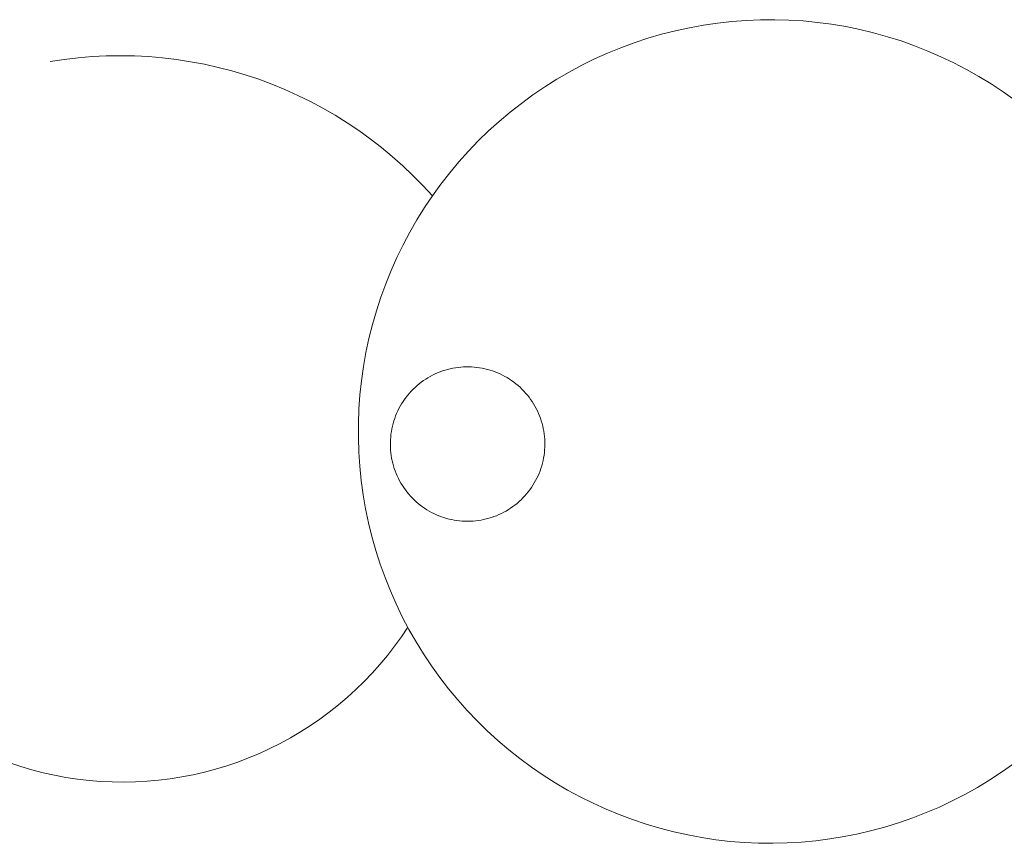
# Model space of a CAD drawing. Header units: millimetres. Extents: x -1459 to 125, y -3469 to 122.
# Tile 53 of 199: x -275.57 to -268.75, y -2924.72 to -2919.01. Entities that reach past the tile are written whole.
import ezdxf

# ---------------------------------------------------------------- set-up
doc = ezdxf.new("R2010")
doc.units = ezdxf.units.MM
doc.header["$MEASUREMENT"] = 0
doc.layers.add('Layer 1', color=7, linetype='Continuous')

msp = doc.modelspace()

# ---------------------------------------------------------------- linework, layer by layer
at = {"layer": 'Layer 1', "color": 5, "lineweight": 9}
for points, knots in [([(-271.0402, -2924.637), (-271.0402, -2924.637), (-270.9435, -2924.6586), (-270.9435, -2924.6586), (-270.9435, -2924.6586), (-270.8461, -2924.6767), (-270.8461, -2924.6767), (-270.8461, -2924.6767), (-270.7482, -2924.6915), (-270.7482, -2924.6915), (-270.7482, -2924.6915), (-270.6497, -2924.7029), (-270.6497, -2924.7029), (-270.6497, -2924.7029), (-270.551, -2924.7108), (-270.551, -2924.7108), (-270.551, -2924.7108), (-270.4521, -2924.7153), (-270.4521, -2924.7153), (-270.4521, -2924.7153), (-270.353, -2924.7164), (-270.353, -2924.7164), (-270.353, -2924.7164), (-270.254, -2924.714), (-270.254, -2924.714), (-270.254, -2924.714), (-270.1551, -2924.7082), (-270.1551, -2924.7082), (-270.1551, -2924.7082), (-270.0565, -2924.699), (-270.0565, -2924.699), (-270.0565, -2924.699), (-269.9582, -2924.6863), (-269.9582, -2924.6863), (-269.9582, -2924.6863), (-269.8605, -2924.6703), (-269.8605, -2924.6703), (-269.8605, -2924.6703), (-269.7633, -2924.6508), (-269.7633, -2924.6508), (-269.7633, -2924.6508), (-269.6669, -2924.628), (-269.6669, -2924.628), (-269.6669, -2924.628), (-269.5714, -2924.6019), (-269.5714, -2924.6019), (-269.5714, -2924.6019), (-269.4768, -2924.5725), (-269.4768, -2924.5725), (-269.4768, -2924.5725), (-269.3833, -2924.5398), (-269.3833, -2924.5398), (-269.3833, -2924.5398), (-269.291, -2924.5039), (-269.291, -2924.5039), (-269.291, -2924.5039), (-269.2, -2924.4648), (-269.2, -2924.4648), (-269.2, -2924.4648), (-269.1104, -2924.4226), (-269.1104, -2924.4226), (-269.1104, -2924.4226), (-269.0223, -2924.3772), (-269.0223, -2924.3772), (-269.0223, -2924.3772), (-268.9358, -2924.3289), (-268.9358, -2924.3289), (-268.9358, -2924.3289), (-268.8511, -2924.2776), (-268.8511, -2924.2776), (-268.8511, -2924.2776), (-268.7682, -2924.2234), (-268.7682, -2924.2234), (-268.7682, -2924.2234), (-268.6873, -2924.1663), (-268.6873, -2924.1663), (-268.6873, -2924.1663), (-268.6083, -2924.1064), (-268.6083, -2924.1064), (-268.6083, -2924.1064), (-268.5315, -2924.0439), (-268.5315, -2924.0439), (-268.5315, -2924.0439), (-268.4569, -2923.9787), (-268.4569, -2923.9787), (-268.4569, -2923.9787), (-268.3846, -2923.911), (-268.3846, -2923.911), (-268.3846, -2923.911), (-268.3148, -2923.8408), (-268.3148, -2923.8408), (-268.3148, -2923.8408), (-268.2473, -2923.7682), (-268.2473, -2923.7682), (-268.2473, -2923.7682), (-268.1825, -2923.6933), (-268.1825, -2923.6933), (-268.1825, -2923.6933), (-268.1203, -2923.6162), (-268.1203, -2923.6162), (-268.1203, -2923.6162), (-268.0608, -2923.537), (-268.0608, -2923.537), (-268.0608, -2923.537), (-268.0041, -2923.4558), (-268.0041, -2923.4558), (-268.0041, -2923.4558), (-267.9502, -2923.3727), (-267.9502, -2923.3727), (-267.9502, -2923.3727), (-267.8993, -2923.2877), (-267.8993, -2923.2877), (-267.8993, -2923.2877), (-267.8513, -2923.2011), (-267.8513, -2923.2011), (-267.8513, -2923.2011), (-267.8064, -2923.1128), (-267.8064, -2923.1128), (-267.8064, -2923.1128), (-267.7645, -2923.023), (-267.7645, -2923.023), (-267.7645, -2923.023), (-267.7258, -2922.9318), (-267.7258, -2922.9318), (-267.7258, -2922.9318), (-267.6903, -2922.8393), (-267.6903, -2922.8393), (-267.6903, -2922.8393), (-267.658, -2922.7457), (-267.658, -2922.7457), (-267.658, -2922.7457), (-267.629, -2922.651), (-267.629, -2922.651), (-267.629, -2922.651), (-267.6033, -2922.5553), (-267.6033, -2922.5553), (-267.6033, -2922.5553), (-267.581, -2922.4588), (-267.581, -2922.4588), (-267.581, -2922.4588), (-267.5619, -2922.3616), (-267.5619, -2922.3616), (-267.5619, -2922.3616), (-267.5463, -2922.2638), (-267.5463, -2922.2638), (-267.5463, -2922.2638), (-267.5341, -2922.1655), (-267.5341, -2922.1655), (-267.5341, -2922.1655), (-267.5253, -2922.0668), (-267.5253, -2922.0668), (-267.5253, -2922.0668), (-267.5199, -2921.9679), (-267.5199, -2921.9679), (-267.5199, -2921.9679), (-267.518, -2921.8689), (-267.518, -2921.8689), (-267.518, -2921.8689), (-267.5195, -2921.7698), (-267.5195, -2921.7698), (-267.5195, -2921.7698), (-267.5245, -2921.6709), (-267.5245, -2921.6709), (-267.5245, -2921.6709), (-267.5328, -2921.5722), (-267.5328, -2921.5722), (-267.5328, -2921.5722), (-267.5446, -2921.4739), (-267.5446, -2921.4739), (-267.5446, -2921.4739), (-267.5598, -2921.376), (-267.5598, -2921.376), (-267.5598, -2921.376), (-267.5784, -2921.2787), (-267.5784, -2921.2787), (-267.5784, -2921.2787), (-267.6004, -2921.1821), (-267.6004, -2921.1821), (-267.6004, -2921.1821), (-267.6257, -2921.0863), (-267.6257, -2921.0863), (-267.6257, -2921.0863), (-267.6543, -2920.9915), (-267.6543, -2920.9915), (-267.6543, -2920.9915), (-267.6862, -2920.8977), (-267.6862, -2920.8977), (-267.6862, -2920.8977), (-267.7213, -2920.8051), (-267.7213, -2920.8051), (-267.7213, -2920.8051), (-267.7596, -2920.7137), (-267.7596, -2920.7137), (-267.7596, -2920.7137), (-267.801, -2920.6237), (-267.801, -2920.6237), (-267.801, -2920.6237), (-267.8456, -2920.5353), (-267.8456, -2920.5353), (-267.8456, -2920.5353), (-267.8932, -2920.4484), (-267.8932, -2920.4484), (-267.8932, -2920.4484), (-267.9438, -2920.3632), (-267.9438, -2920.3632), (-267.9438, -2920.3632), (-267.9973, -2920.2799), (-267.9973, -2920.2799), (-267.9973, -2920.2799), (-268.0536, -2920.1984), (-268.0536, -2920.1984), (-268.0536, -2920.1984), (-268.1128, -2920.119), (-268.1128, -2920.119), (-268.1128, -2920.119), (-268.1747, -2920.0416), (-268.1747, -2920.0416), (-268.1747, -2920.0416), (-268.2392, -2919.9665), (-268.2392, -2919.9665), (-268.2392, -2919.9665), (-268.3063, -2919.8936), (-268.3063, -2919.8936), (-268.3063, -2919.8936), (-268.3759, -2919.8231), (-268.3759, -2919.8231), (-268.3759, -2919.8231), (-268.4479, -2919.7551), (-268.4479, -2919.7551), (-268.4479, -2919.7551), (-268.5222, -2919.6896), (-268.5222, -2919.6896), (-268.5222, -2919.6896), (-268.5987, -2919.6267), (-268.5987, -2919.6267), (-268.5987, -2919.6267), (-268.6774, -2919.5665), (-268.6774, -2919.5665), (-268.6774, -2919.5665), (-268.7581, -2919.5091), (-268.7581, -2919.5091), (-268.7581, -2919.5091), (-268.8408, -2919.4545), (-268.8408, -2919.4545), (-268.8408, -2919.4545), (-268.9253, -2919.4028), (-268.9253, -2919.4028), (-268.9253, -2919.4028), (-269.0116, -2919.3541), (-269.0116, -2919.3541), (-269.0116, -2919.3541), (-269.0994, -2919.3084), (-269.0994, -2919.3084), (-269.0994, -2919.3084), (-269.1889, -2919.2658), (-269.1889, -2919.2658), (-269.1889, -2919.2658), (-269.2797, -2919.2263), (-269.2797, -2919.2263), (-269.2797, -2919.2263), (-269.3719, -2919.19), (-269.3719, -2919.19), (-269.3719, -2919.19), (-269.4652, -2919.1569), (-269.4652, -2919.1569), (-269.4652, -2919.1569), (-269.5597, -2919.1271), (-269.5597, -2919.1271), (-269.5597, -2919.1271), (-269.6551, -2919.1005), (-269.6551, -2919.1005), (-269.6551, -2919.1005), (-269.7514, -2919.0773), (-269.7514, -2919.0773), (-269.7514, -2919.0773), (-269.8485, -2919.0575), (-269.8485, -2919.0575), (-269.8485, -2919.0575), (-269.9462, -2919.041), (-269.9462, -2919.041), (-269.9462, -2919.041), (-270.0443, -2919.028), (-270.0443, -2919.028), (-270.0443, -2919.028), (-270.1429, -2919.0183), (-270.1429, -2919.0183), (-270.1429, -2919.0183), (-270.2418, -2919.0121), (-270.2418, -2919.0121), (-270.2418, -2919.0121), (-270.3408, -2919.0093), (-270.3408, -2919.0093), (-270.3408, -2919.0093), (-270.4399, -2919.0099), (-270.4399, -2919.0099), (-270.4399, -2919.0099), (-270.5388, -2919.014), (-270.5388, -2919.014), (-270.5388, -2919.014), (-270.6376, -2919.0215), (-270.6376, -2919.0215), (-270.6376, -2919.0215), (-270.736, -2919.0325), (-270.736, -2919.0325), (-270.736, -2919.0325), (-270.8341, -2919.0468), (-270.8341, -2919.0468), (-270.8341, -2919.0468), (-270.9315, -2919.0646), (-270.9315, -2919.0646), (-270.9315, -2919.0646), (-271.0283, -2919.0857), (-271.0283, -2919.0857), (-271.0283, -2919.0857), (-271.1243, -2919.1102), (-271.1243, -2919.1102), (-271.1243, -2919.1102), (-271.2194, -2919.1379), (-271.2194, -2919.1379), (-271.2194, -2919.1379), (-271.3134, -2919.169), (-271.3134, -2919.169), (-271.3134, -2919.169), (-271.4063, -2919.2033), (-271.4063, -2919.2033), (-271.4063, -2919.2033), (-271.498, -2919.2408), (-271.498, -2919.2408), (-271.498, -2919.2408), (-271.5883, -2919.2815), (-271.5883, -2919.2815), (-271.5883, -2919.2815), (-271.6772, -2919.3253), (-271.6772, -2919.3253), (-271.6772, -2919.3253), (-271.7645, -2919.3721), (-271.7645, -2919.3721), (-271.7645, -2919.3721), (-271.8501, -2919.422), (-271.8501, -2919.422), (-271.8501, -2919.422), (-271.9339, -2919.4747), (-271.9339, -2919.4747), (-271.9339, -2919.4747), (-272.0159, -2919.5304), (-272.0159, -2919.5304), (-272.0159, -2919.5304), (-272.0958, -2919.5889), (-272.0958, -2919.5889), (-272.0958, -2919.5889), (-272.1737, -2919.6501), (-272.1737, -2919.6501), (-272.1737, -2919.6501), (-272.2494, -2919.7139), (-272.2494, -2919.7139), (-272.2494, -2919.7139), (-272.3228, -2919.7804), (-272.3228, -2919.7804), (-272.3228, -2919.7804), (-272.3939, -2919.8494), (-272.3939, -2919.8494), (-272.3939, -2919.8494), (-272.4626, -2919.9208), (-272.4626, -2919.9208), (-272.4626, -2919.9208), (-272.5287, -2919.9945), (-272.5287, -2919.9945), (-272.5287, -2919.9945), (-272.5923, -2920.0705), (-272.5923, -2920.0705), (-272.5923, -2920.0705), (-272.6532, -2920.1487), (-272.6532, -2920.1487), (-272.6532, -2920.1487), (-272.7113, -2920.2289), (-272.7113, -2920.2289), (-272.7113, -2920.2289), (-272.7666, -2920.3111), (-272.7666, -2920.3111), (-272.7666, -2920.3111), (-272.819, -2920.3951), (-272.819, -2920.3951), (-272.819, -2920.3951), (-272.8684, -2920.4809), (-272.8684, -2920.4809), (-272.8684, -2920.4809), (-272.9149, -2920.5684), (-272.9149, -2920.5684), (-272.9149, -2920.5684), (-272.9583, -2920.6575), (-272.9583, -2920.6575), (-272.9583, -2920.6575), (-272.9986, -2920.748), (-272.9986, -2920.748), (-272.9986, -2920.748), (-273.0357, -2920.8398), (-273.0357, -2920.8398), (-273.0357, -2920.8398), (-273.0696, -2920.9329), (-273.0696, -2920.9329), (-273.0696, -2920.9329), (-273.1002, -2921.0271), (-273.1002, -2921.0271), (-273.1002, -2921.0271), (-273.1276, -2921.1223), (-273.1276, -2921.1223), (-273.1276, -2921.1223), (-273.1516, -2921.2184), (-273.1516, -2921.2184), (-273.1516, -2921.2184), (-273.1723, -2921.3153), (-273.1723, -2921.3153), (-273.1723, -2921.3153), (-273.1896, -2921.4128), (-273.1896, -2921.4128), (-273.1896, -2921.4128), (-273.2035, -2921.5109), (-273.2035, -2921.5109), (-273.2035, -2921.5109), (-273.2141, -2921.6094), (-273.2141, -2921.6094), (-273.2141, -2921.6094), (-273.2211, -2921.7082), (-273.2211, -2921.7082), (-273.2211, -2921.7082), (-273.2248, -2921.8071), (-273.2248, -2921.8071), (-273.2248, -2921.8071), (-273.225, -2921.9062), (-273.225, -2921.9062), (-273.225, -2921.9062), (-273.2218, -2922.0052), (-273.2218, -2922.0052), (-273.2218, -2922.0052), (-273.2151, -2922.104), (-273.2151, -2922.104), (-273.2151, -2922.104), (-273.205, -2922.2026), (-273.205, -2922.2026), (-273.205, -2922.2026), (-273.1915, -2922.3007), (-273.1915, -2922.3007), (-273.1915, -2922.3007), (-273.1746, -2922.3983), (-273.1746, -2922.3983), (-273.1746, -2922.3983), (-273.1543, -2922.4953), (-273.1543, -2922.4953), (-273.1543, -2922.4953), (-273.1307, -2922.5915), (-273.1307, -2922.5915), (-273.1307, -2922.5915), (-273.1038, -2922.6868), (-273.1038, -2922.6868), (-273.1038, -2922.6868), (-273.0735, -2922.7811), (-273.0735, -2922.7811), (-273.0735, -2922.7811), (-273.04, -2922.8743), (-273.04, -2922.8743), (-273.04, -2922.8743), (-273.0033, -2922.9663), (-273.0033, -2922.9663), (-273.0033, -2922.9663), (-272.9634, -2923.057), (-272.9634, -2923.057), (-272.9634, -2923.057), (-272.9204, -2923.1462), (-272.9204, -2923.1462), (-272.9204, -2923.1462), (-272.8743, -2923.2339), (-272.8743, -2923.2339), (-272.8743, -2923.2339), (-272.8252, -2923.32), (-272.8252, -2923.32), (-272.8252, -2923.32), (-272.7732, -2923.4042), (-272.7732, -2923.4042), (-272.7732, -2923.4042), (-272.7182, -2923.4867), (-272.7182, -2923.4867), (-272.7182, -2923.4867), (-272.6605, -2923.5671), (-272.6605, -2923.5671), (-272.6605, -2923.5671), (-272.5999, -2923.6455), (-272.5999, -2923.6455), (-272.5999, -2923.6455), (-272.5367, -2923.7218), (-272.5367, -2923.7218), (-272.5367, -2923.7218), (-272.4709, -2923.7958), (-272.4709, -2923.7958), (-272.4709, -2923.7958), (-272.4025, -2923.8675), (-272.4025, -2923.8675), (-272.4025, -2923.8675), (-272.3317, -2923.9368), (-272.3317, -2923.9368), (-272.3317, -2923.9368), (-272.2586, -2924.0036), (-272.2586, -2924.0036), (-272.2586, -2924.0036), (-272.1831, -2924.0678), (-272.1831, -2924.0678), (-272.1831, -2924.0678), (-272.1055, -2924.1293), (-272.1055, -2924.1293), (-272.1055, -2924.1293), (-272.0258, -2924.1881), (-272.0258, -2924.1881), (-272.0258, -2924.1881), (-271.9441, -2924.2441), (-271.9441, -2924.2441), (-271.9441, -2924.2441), (-271.8605, -2924.2973), (-271.8605, -2924.2973), (-271.8605, -2924.2973), (-271.7751, -2924.3475), (-271.7751, -2924.3475), (-271.7751, -2924.3475), (-271.688, -2924.3947), (-271.688, -2924.3947), (-271.688, -2924.3947), (-271.5994, -2924.4388), (-271.5994, -2924.4388), (-271.5994, -2924.4388), (-271.5092, -2924.4799), (-271.5092, -2924.4799), (-271.5092, -2924.4799), (-271.4177, -2924.5178), (-271.4177, -2924.5178), (-271.4177, -2924.5178), (-271.3249, -2924.5525), (-271.3249, -2924.5525), (-271.3249, -2924.5525), (-271.231, -2924.584), (-271.231, -2924.584), (-271.231, -2924.584), (-271.136, -2924.6122), (-271.136, -2924.6122), (-271.136, -2924.6122), (-271.0402, -2924.637), (-271.0402, -2924.637)], [0, 0, 0, 0, 0.005525, 0.005525, 0.005525, 0.01105, 0.01105, 0.01105, 0.016575, 0.016575, 0.016575, 0.022099, 0.022099, 0.022099, 0.027624, 0.027624, 0.027624, 0.033149, 0.033149, 0.033149, 0.038674, 0.038674, 0.038674, 0.044199, 0.044199, 0.044199, 0.049724, 0.049724, 0.049724, 0.055249, 0.055249, 0.055249, 0.060773, 0.060773, 0.060773, 0.066298, 0.066298, 0.066298, 0.071823, 0.071823, 0.071823, 0.077348, 0.077348, 0.077348, 0.082873, 0.082873, 0.082873, 0.088398, 0.088398, 0.088398, 0.093923, 0.093923, 0.093923, 0.099448, 0.099448, 0.099448, 0.104972, 0.104972, 0.104972, 0.110497, 0.110497, 0.110497, 0.116022, 0.116022, 0.116022, 0.121547, 0.121547, 0.121547, 0.127072, 0.127072, 0.127072, 0.132597, 0.132597, 0.132597, 0.138122, 0.138122, 0.138122, 0.143646, 0.143646, 0.143646, 0.149171, 0.149171, 0.149171, 0.154696, 0.154696, 0.154696, 0.160221, 0.160221, 0.160221, 0.165746, 0.165746, 0.165746, 0.171271, 0.171271, 0.171271, 0.176796, 0.176796, 0.176796, 0.18232, 0.18232, 0.18232, 0.187845, 0.187845, 0.187845, 0.19337, 0.19337, 0.19337, 0.198895, 0.198895, 0.198895, 0.20442, 0.20442, 0.20442, 0.209945, 0.209945, 0.209945, 0.21547, 0.21547, 0.21547, 0.220994, 0.220994, 0.220994, 0.226519, 0.226519, 0.226519, 0.232044, 0.232044, 0.232044, 0.237569, 0.237569, 0.237569, 0.243094, 0.243094, 0.243094, 0.248619, 0.248619, 0.248619, 0.254144, 0.254144, 0.254144, 0.259669, 0.259669, 0.259669, 0.265193, 0.265193, 0.265193, 0.270718, 0.270718, 0.270718, 0.276243, 0.276243, 0.276243, 0.281768, 0.281768, 0.281768, 0.287293, 0.287293, 0.287293, 0.292818, 0.292818, 0.292818, 0.298343, 0.298343, 0.298343, 0.303867, 0.303867, 0.303867, 0.309392, 0.309392, 0.309392, 0.314917, 0.314917, 0.314917, 0.320442, 0.320442, 0.320442, 0.325967, 0.325967, 0.325967, 0.331492, 0.331492, 0.331492, 0.337017, 0.337017, 0.337017, 0.342541, 0.342541, 0.342541, 0.348066, 0.348066, 0.348066, 0.353591, 0.353591, 0.353591, 0.359116, 0.359116, 0.359116, 0.364641, 0.364641, 0.364641, 0.370166, 0.370166, 0.370166, 0.375691, 0.375691, 0.375691, 0.381215, 0.381215, 0.381215, 0.38674, 0.38674, 0.38674, 0.392265, 0.392265, 0.392265, 0.39779, 0.39779, 0.39779, 0.403315, 0.403315, 0.403315, 0.40884, 0.40884, 0.40884, 0.414365, 0.414365, 0.414365, 0.41989, 0.41989, 0.41989, 0.425414, 0.425414, 0.425414, 0.430939, 0.430939, 0.430939, 0.436464, 0.436464, 0.436464, 0.441989, 0.441989, 0.441989, 0.447514, 0.447514, 0.447514, 0.453039, 0.453039, 0.453039, 0.458564, 0.458564, 0.458564, 0.464088, 0.464088, 0.464088, 0.469613, 0.469613, 0.469613, 0.475138, 0.475138, 0.475138, 0.480663, 0.480663, 0.480663, 0.486188, 0.486188, 0.486188, 0.491713, 0.491713, 0.491713, 0.497238, 0.497238, 0.497238, 0.502762, 0.502762, 0.502762, 0.508287, 0.508287, 0.508287, 0.513812, 0.513812, 0.513812, 0.519337, 0.519337, 0.519337, 0.524862, 0.524862, 0.524862, 0.530387, 0.530387, 0.530387, 0.535912, 0.535912, 0.535912, 0.541436, 0.541436, 0.541436, 0.546961, 0.546961, 0.546961, 0.552486, 0.552486, 0.552486, 0.558011, 0.558011, 0.558011, 0.563536, 0.563536, 0.563536, 0.569061, 0.569061, 0.569061, 0.574586, 0.574586, 0.574586, 0.58011, 0.58011, 0.58011, 0.585635, 0.585635, 0.585635, 0.59116, 0.59116, 0.59116, 0.596685, 0.596685, 0.596685, 0.60221, 0.60221, 0.60221, 0.607735, 0.607735, 0.607735, 0.61326, 0.61326, 0.61326, 0.618785, 0.618785, 0.618785, 0.624309, 0.624309, 0.624309, 0.629834, 0.629834, 0.629834, 0.635359, 0.635359, 0.635359, 0.640884, 0.640884, 0.640884, 0.646409, 0.646409, 0.646409, 0.651934, 0.651934, 0.651934, 0.657459, 0.657459, 0.657459, 0.662983, 0.662983, 0.662983, 0.668508, 0.668508, 0.668508, 0.674033, 0.674033, 0.674033, 0.679558, 0.679558, 0.679558, 0.685083, 0.685083, 0.685083, 0.690608, 0.690608, 0.690608, 0.696133, 0.696133, 0.696133, 0.701657, 0.701657, 0.701657, 0.707182, 0.707182, 0.707182, 0.712707, 0.712707, 0.712707, 0.718232, 0.718232, 0.718232, 0.723757, 0.723757, 0.723757, 0.729282, 0.729282, 0.729282, 0.734807, 0.734807, 0.734807, 0.740331, 0.740331, 0.740331, 0.745856, 0.745856, 0.745856, 0.751381, 0.751381, 0.751381, 0.756906, 0.756906, 0.756906, 0.762431, 0.762431, 0.762431, 0.767956, 0.767956, 0.767956, 0.773481, 0.773481, 0.773481, 0.779006, 0.779006, 0.779006, 0.78453, 0.78453, 0.78453, 0.790055, 0.790055, 0.790055, 0.79558, 0.79558, 0.79558, 0.801105, 0.801105, 0.801105, 0.80663, 0.80663, 0.80663, 0.812155, 0.812155, 0.812155, 0.81768, 0.81768, 0.81768, 0.823204, 0.823204, 0.823204, 0.828729, 0.828729, 0.828729, 0.834254, 0.834254, 0.834254, 0.839779, 0.839779, 0.839779, 0.845304, 0.845304, 0.845304, 0.850829, 0.850829, 0.850829, 0.856354, 0.856354, 0.856354, 0.861878, 0.861878, 0.861878, 0.867403, 0.867403, 0.867403, 0.872928, 0.872928, 0.872928, 0.878453, 0.878453, 0.878453, 0.883978, 0.883978, 0.883978, 0.889503, 0.889503, 0.889503, 0.895028, 0.895028, 0.895028, 0.900552, 0.900552, 0.900552, 0.906077, 0.906077, 0.906077, 0.911602, 0.911602, 0.911602, 0.917127, 0.917127, 0.917127, 0.922652, 0.922652, 0.922652, 0.928177, 0.928177, 0.928177, 0.933702, 0.933702, 0.933702, 0.939227, 0.939227, 0.939227, 0.944751, 0.944751, 0.944751, 0.950276, 0.950276, 0.950276, 0.955801, 0.955801, 0.955801, 0.961326, 0.961326, 0.961326, 0.966851, 0.966851, 0.966851, 0.972376, 0.972376, 0.972376, 0.977901, 0.977901, 0.977901, 0.983425, 0.983425, 0.983425, 0.98895, 0.98895, 0.98895, 0.994475, 0.994475, 0.994475, 1, 1, 1, 1]), ([(-275.3595, -2919.2997), (-275.3595, -2919.2997), (-275.2629, -2919.285), (-275.2629, -2919.285), (-275.2629, -2919.285), (-275.166, -2919.2735), (-275.166, -2919.2735), (-275.166, -2919.2735), (-275.0687, -2919.2653), (-275.0687, -2919.2653), (-275.0687, -2919.2653), (-274.9711, -2919.2604), (-274.9711, -2919.2604), (-274.9711, -2919.2604), (-274.8735, -2919.2588), (-274.8735, -2919.2588), (-274.8735, -2919.2588), (-274.7759, -2919.2605), (-274.7759, -2919.2605), (-274.7759, -2919.2605), (-274.6783, -2919.2655), (-274.6783, -2919.2655), (-274.6783, -2919.2655), (-274.581, -2919.2738), (-274.581, -2919.2738), (-274.581, -2919.2738), (-274.4841, -2919.2853), (-274.4841, -2919.2853), (-274.4841, -2919.2853), (-274.3876, -2919.3002), (-274.3876, -2919.3002), (-274.3876, -2919.3002), (-274.2916, -2919.3182), (-274.2916, -2919.3182), (-274.2916, -2919.3182), (-274.1963, -2919.3395), (-274.1963, -2919.3395), (-274.1963, -2919.3395), (-274.1018, -2919.364), (-274.1018, -2919.364), (-274.1018, -2919.364), (-274.0081, -2919.3917), (-274.0081, -2919.3917), (-274.0081, -2919.3917), (-273.9155, -2919.4225), (-273.9155, -2919.4225), (-273.9155, -2919.4225), (-273.8239, -2919.4565), (-273.8239, -2919.4565), (-273.8239, -2919.4565), (-273.7335, -2919.4935), (-273.7335, -2919.4935), (-273.7335, -2919.4935), (-273.6445, -2919.5335), (-273.6445, -2919.5335), (-273.6445, -2919.5335), (-273.5568, -2919.5765), (-273.5568, -2919.5765), (-273.5568, -2919.5765), (-273.4707, -2919.6225), (-273.4707, -2919.6225), (-273.4707, -2919.6225), (-273.3861, -2919.6713), (-273.3861, -2919.6713), (-273.3861, -2919.6713), (-273.3032, -2919.723), (-273.3032, -2919.723), (-273.3032, -2919.723), (-273.2222, -2919.7774), (-273.2222, -2919.7774), (-273.2222, -2919.7774), (-273.143, -2919.8346), (-273.143, -2919.8346), (-273.143, -2919.8346), (-273.0658, -2919.8943), (-273.0658, -2919.8943), (-273.0658, -2919.8943), (-272.9906, -2919.9567), (-272.9906, -2919.9567), (-272.9906, -2919.9567), (-272.9176, -2920.0215), (-272.9176, -2920.0215), (-272.9176, -2920.0215), (-272.8468, -2920.0888), (-272.8468, -2920.0888), (-272.8468, -2920.0888), (-272.7784, -2920.1584), (-272.7784, -2920.1584), (-272.7784, -2920.1584), (-272.7123, -2920.2303), (-272.7123, -2920.2303)], [0, 0, 0, 0, 0.033333, 0.033333, 0.033333, 0.066667, 0.066667, 0.066667, 0.1, 0.1, 0.1, 0.133333, 0.133333, 0.133333, 0.166667, 0.166667, 0.166667, 0.2, 0.2, 0.2, 0.233333, 0.233333, 0.233333, 0.266667, 0.266667, 0.266667, 0.3, 0.3, 0.3, 0.333333, 0.333333, 0.333333, 0.366667, 0.366667, 0.366667, 0.4, 0.4, 0.4, 0.433333, 0.433333, 0.433333, 0.466667, 0.466667, 0.466667, 0.5, 0.5, 0.5, 0.533333, 0.533333, 0.533333, 0.566667, 0.566667, 0.566667, 0.6, 0.6, 0.6, 0.633333, 0.633333, 0.633333, 0.666667, 0.666667, 0.666667, 0.7, 0.7, 0.7, 0.733333, 0.733333, 0.733333, 0.766667, 0.766667, 0.766667, 0.8, 0.8, 0.8, 0.833333, 0.833333, 0.833333, 0.866667, 0.866667, 0.866667, 0.9, 0.9, 0.9, 0.933333, 0.933333, 0.933333, 0.966667, 0.966667, 0.966667, 1, 1, 1, 1]), ([(-272.0365, -2922.2662), (-272.0365, -2922.2662), (-272.0258, -2922.2511), (-272.0258, -2922.2511), (-272.0258, -2922.2511), (-272.0156, -2922.2355), (-272.0156, -2922.2355), (-272.0156, -2922.2355), (-272.006, -2922.2196), (-272.006, -2922.2196), (-272.006, -2922.2196), (-271.9969, -2922.2034), (-271.9969, -2922.2034), (-271.9969, -2922.2034), (-271.9884, -2922.1869), (-271.9884, -2922.1869), (-271.9884, -2922.1869), (-271.9804, -2922.1701), (-271.9804, -2922.1701), (-271.9804, -2922.1701), (-271.9731, -2922.1531), (-271.9731, -2922.1531), (-271.9731, -2922.1531), (-271.9663, -2922.1358), (-271.9663, -2922.1358), (-271.9663, -2922.1358), (-271.9601, -2922.1182), (-271.9601, -2922.1182), (-271.9601, -2922.1182), (-271.9546, -2922.1005), (-271.9546, -2922.1005), (-271.9546, -2922.1005), (-271.9497, -2922.0826), (-271.9497, -2922.0826), (-271.9497, -2922.0826), (-271.9454, -2922.0645), (-271.9454, -2922.0645), (-271.9454, -2922.0645), (-271.9417, -2922.0463), (-271.9417, -2922.0463), (-271.9417, -2922.0463), (-271.9387, -2922.028), (-271.9387, -2922.028), (-271.9387, -2922.028), (-271.9363, -2922.0095), (-271.9363, -2922.0095), (-271.9363, -2922.0095), (-271.9345, -2921.991), (-271.9345, -2921.991), (-271.9345, -2921.991), (-271.9334, -2921.9725), (-271.9334, -2921.9725), (-271.9334, -2921.9725), (-271.9329, -2921.9539), (-271.9329, -2921.9539), (-271.9329, -2921.9539), (-271.9331, -2921.9353), (-271.9331, -2921.9353), (-271.9331, -2921.9353), (-271.9339, -2921.9168), (-271.9339, -2921.9168), (-271.9339, -2921.9168), (-271.9354, -2921.8983), (-271.9354, -2921.8983), (-271.9354, -2921.8983), (-271.9375, -2921.8798), (-271.9375, -2921.8798), (-271.9375, -2921.8798), (-271.9402, -2921.8614), (-271.9402, -2921.8614), (-271.9402, -2921.8614), (-271.9436, -2921.8432), (-271.9436, -2921.8432), (-271.9436, -2921.8432), (-271.9476, -2921.825), (-271.9476, -2921.825), (-271.9476, -2921.825), (-271.9523, -2921.807), (-271.9523, -2921.807), (-271.9523, -2921.807), (-271.9575, -2921.7892), (-271.9575, -2921.7892), (-271.9575, -2921.7892), (-271.9634, -2921.7716), (-271.9634, -2921.7716), (-271.9634, -2921.7716), (-271.9699, -2921.7542), (-271.9699, -2921.7542), (-271.9699, -2921.7542), (-271.977, -2921.737), (-271.977, -2921.737), (-271.977, -2921.737), (-271.9847, -2921.7201), (-271.9847, -2921.7201), (-271.9847, -2921.7201), (-271.9929, -2921.7034), (-271.9929, -2921.7034), (-271.9929, -2921.7034), (-272.0018, -2921.6871), (-272.0018, -2921.6871), (-272.0018, -2921.6871), (-272.0112, -2921.671), (-272.0112, -2921.671), (-272.0112, -2921.671), (-272.0211, -2921.6554), (-272.0211, -2921.6554), (-272.0211, -2921.6554), (-272.0316, -2921.64), (-272.0316, -2921.64), (-272.0316, -2921.64), (-272.0426, -2921.625), (-272.0426, -2921.625), (-272.0426, -2921.625), (-272.0541, -2921.6105), (-272.0541, -2921.6105), (-272.0541, -2921.6105), (-272.0662, -2921.5963), (-272.0662, -2921.5963), (-272.0662, -2921.5963), (-272.0787, -2921.5826), (-272.0787, -2921.5826), (-272.0787, -2921.5826), (-272.0916, -2921.5693), (-272.0916, -2921.5693), (-272.0916, -2921.5693), (-272.1051, -2921.5564), (-272.1051, -2921.5564), (-272.1051, -2921.5564), (-272.1189, -2921.5441), (-272.1189, -2921.5441), (-272.1189, -2921.5441), (-272.1332, -2921.5322), (-272.1332, -2921.5322), (-272.1332, -2921.5322), (-272.1479, -2921.5208), (-272.1479, -2921.5208), (-272.1479, -2921.5208), (-272.163, -2921.51), (-272.163, -2921.51), (-272.163, -2921.51), (-272.1784, -2921.4996), (-272.1784, -2921.4996), (-272.1784, -2921.4996), (-272.1942, -2921.4898), (-272.1942, -2921.4898), (-272.1942, -2921.4898), (-272.2104, -2921.4806), (-272.2104, -2921.4806), (-272.2104, -2921.4806), (-272.2268, -2921.4719), (-272.2268, -2921.4719), (-272.2268, -2921.4719), (-272.2435, -2921.4639), (-272.2435, -2921.4639), (-272.2435, -2921.4639), (-272.2605, -2921.4563), (-272.2605, -2921.4563), (-272.2605, -2921.4563), (-272.2778, -2921.4494), (-272.2778, -2921.4494), (-272.2778, -2921.4494), (-272.2952, -2921.4431), (-272.2952, -2921.4431), (-272.2952, -2921.4431), (-272.3129, -2921.4374), (-272.3129, -2921.4374), (-272.3129, -2921.4374), (-272.3308, -2921.4324), (-272.3308, -2921.4324), (-272.3308, -2921.4324), (-272.3488, -2921.4279), (-272.3488, -2921.4279), (-272.3488, -2921.4279), (-272.367, -2921.4241), (-272.367, -2921.4241), (-272.367, -2921.4241), (-272.3853, -2921.4209), (-272.3853, -2921.4209), (-272.3853, -2921.4209), (-272.4037, -2921.4183), (-272.4037, -2921.4183), (-272.4037, -2921.4183), (-272.4222, -2921.4164), (-272.4222, -2921.4164), (-272.4222, -2921.4164), (-272.4407, -2921.4151), (-272.4407, -2921.4151), (-272.4407, -2921.4151), (-272.4593, -2921.4145), (-272.4593, -2921.4145), (-272.4593, -2921.4145), (-272.4779, -2921.4145), (-272.4779, -2921.4145), (-272.4779, -2921.4145), (-272.4965, -2921.4152), (-272.4965, -2921.4152), (-272.4965, -2921.4152), (-272.515, -2921.4165), (-272.515, -2921.4165), (-272.515, -2921.4165), (-272.5335, -2921.4184), (-272.5335, -2921.4184), (-272.5335, -2921.4184), (-272.5519, -2921.421), (-272.5519, -2921.421), (-272.5519, -2921.421), (-272.5702, -2921.4242), (-272.5702, -2921.4242), (-272.5702, -2921.4242), (-272.5884, -2921.4281), (-272.5884, -2921.4281), (-272.5884, -2921.4281), (-272.6064, -2921.4326), (-272.6064, -2921.4326), (-272.6064, -2921.4326), (-272.6243, -2921.4377), (-272.6243, -2921.4377), (-272.6243, -2921.4377), (-272.6419, -2921.4434), (-272.6419, -2921.4434), (-272.6419, -2921.4434), (-272.6594, -2921.4497), (-272.6594, -2921.4497), (-272.6594, -2921.4497), (-272.6766, -2921.4567), (-272.6766, -2921.4567), (-272.6766, -2921.4567), (-272.6936, -2921.4642), (-272.6936, -2921.4642), (-272.6936, -2921.4642), (-272.7103, -2921.4723), (-272.7103, -2921.4723), (-272.7103, -2921.4723), (-272.7268, -2921.481), (-272.7268, -2921.481), (-272.7268, -2921.481), (-272.7429, -2921.4903), (-272.7429, -2921.4903), (-272.7429, -2921.4903), (-272.7586, -2921.5001), (-272.7586, -2921.5001), (-272.7586, -2921.5001), (-272.7741, -2921.5104), (-272.7741, -2921.5104), (-272.7741, -2921.5104), (-272.7891, -2921.5213), (-272.7891, -2921.5213), (-272.7891, -2921.5213), (-272.8038, -2921.5327), (-272.8038, -2921.5327), (-272.8038, -2921.5327), (-272.8181, -2921.5446), (-272.8181, -2921.5446), (-272.8181, -2921.5446), (-272.8319, -2921.557), (-272.8319, -2921.557), (-272.8319, -2921.557), (-272.8453, -2921.5699), (-272.8453, -2921.5699), (-272.8453, -2921.5699), (-272.8583, -2921.5832), (-272.8583, -2921.5832), (-272.8583, -2921.5832), (-272.8708, -2921.5969), (-272.8708, -2921.5969), (-272.8708, -2921.5969), (-272.8828, -2921.6111), (-272.8828, -2921.6111), (-272.8828, -2921.6111), (-272.8943, -2921.6257), (-272.8943, -2921.6257), (-272.8943, -2921.6257), (-272.9053, -2921.6407), (-272.9053, -2921.6407), (-272.9053, -2921.6407), (-272.9157, -2921.656), (-272.9157, -2921.656), (-272.9157, -2921.656), (-272.9257, -2921.6718), (-272.9257, -2921.6718), (-272.9257, -2921.6718), (-272.935, -2921.6878), (-272.935, -2921.6878), (-272.935, -2921.6878), (-272.9438, -2921.7042), (-272.9438, -2921.7042), (-272.9438, -2921.7042), (-272.9521, -2921.7208), (-272.9521, -2921.7208), (-272.9521, -2921.7208), (-272.9597, -2921.7377), (-272.9597, -2921.7377), (-272.9597, -2921.7377), (-272.9668, -2921.7549), (-272.9668, -2921.7549), (-272.9668, -2921.7549), (-272.9732, -2921.7724), (-272.9732, -2921.7724), (-272.9732, -2921.7724), (-272.9791, -2921.79), (-272.9791, -2921.79), (-272.9791, -2921.79), (-272.9843, -2921.8078), (-272.9843, -2921.8078), (-272.9843, -2921.8078), (-272.9889, -2921.8258), (-272.9889, -2921.8258), (-272.9889, -2921.8258), (-272.9929, -2921.844), (-272.9929, -2921.844), (-272.9929, -2921.844), (-272.9963, -2921.8622), (-272.9963, -2921.8622), (-272.9963, -2921.8622), (-272.999, -2921.8806), (-272.999, -2921.8806), (-272.999, -2921.8806), (-273.0011, -2921.8991), (-273.0011, -2921.8991), (-273.0011, -2921.8991), (-273.0025, -2921.9176), (-273.0025, -2921.9176), (-273.0025, -2921.9176), (-273.0033, -2921.9362), (-273.0033, -2921.9362), (-273.0033, -2921.9362), (-273.0034, -2921.9548), (-273.0034, -2921.9548), (-273.0034, -2921.9548), (-273.0029, -2921.9733), (-273.0029, -2921.9733), (-273.0029, -2921.9733), (-273.0018, -2921.9919), (-273.0018, -2921.9919), (-273.0018, -2921.9919), (-273, -2922.0104), (-273, -2922.0104), (-273, -2922.0104), (-272.9976, -2922.0288), (-272.9976, -2922.0288), (-272.9976, -2922.0288), (-272.9945, -2922.0471), (-272.9945, -2922.0471), (-272.9945, -2922.0471), (-272.9908, -2922.0653), (-272.9908, -2922.0653), (-272.9908, -2922.0653), (-272.9865, -2922.0834), (-272.9865, -2922.0834), (-272.9865, -2922.0834), (-272.9815, -2922.1013), (-272.9815, -2922.1013), (-272.9815, -2922.1013), (-272.976, -2922.119), (-272.976, -2922.119), (-272.976, -2922.119), (-272.9698, -2922.1365), (-272.9698, -2922.1365), (-272.9698, -2922.1365), (-272.963, -2922.1538), (-272.963, -2922.1538), (-272.963, -2922.1538), (-272.9556, -2922.1709), (-272.9556, -2922.1709), (-272.9556, -2922.1709), (-272.9477, -2922.1877), (-272.9477, -2922.1877), (-272.9477, -2922.1877), (-272.9391, -2922.2042), (-272.9391, -2922.2042), (-272.9391, -2922.2042), (-272.93, -2922.2204), (-272.93, -2922.2204), (-272.93, -2922.2204), (-272.9203, -2922.2362), (-272.9203, -2922.2362), (-272.9203, -2922.2362), (-272.9101, -2922.2518), (-272.9101, -2922.2518), (-272.9101, -2922.2518), (-272.8993, -2922.2669), (-272.8993, -2922.2669), (-272.8993, -2922.2669), (-272.8881, -2922.2817), (-272.8881, -2922.2817), (-272.8881, -2922.2817), (-272.8763, -2922.2961), (-272.8763, -2922.2961), (-272.8763, -2922.2961), (-272.864, -2922.31), (-272.864, -2922.31), (-272.864, -2922.31), (-272.8513, -2922.3235), (-272.8513, -2922.3235), (-272.8513, -2922.3235), (-272.8381, -2922.3366), (-272.8381, -2922.3366), (-272.8381, -2922.3366), (-272.8244, -2922.3492), (-272.8244, -2922.3492), (-272.8244, -2922.3492), (-272.8104, -2922.3613), (-272.8104, -2922.3613), (-272.8104, -2922.3613), (-272.7959, -2922.373), (-272.7959, -2922.373), (-272.7959, -2922.373), (-272.781, -2922.3841), (-272.781, -2922.3841), (-272.781, -2922.3841), (-272.7657, -2922.3947), (-272.7657, -2922.3947), (-272.7657, -2922.3947), (-272.7501, -2922.4047), (-272.7501, -2922.4047), (-272.7501, -2922.4047), (-272.7341, -2922.4142), (-272.7341, -2922.4142), (-272.7341, -2922.4142), (-272.7178, -2922.4232), (-272.7178, -2922.4232), (-272.7178, -2922.4232), (-272.7013, -2922.4316), (-272.7013, -2922.4316), (-272.7013, -2922.4316), (-272.6844, -2922.4394), (-272.6844, -2922.4394), (-272.6844, -2922.4394), (-272.6673, -2922.4466), (-272.6673, -2922.4466), (-272.6673, -2922.4466), (-272.6499, -2922.4532), (-272.6499, -2922.4532), (-272.6499, -2922.4532), (-272.6323, -2922.4592), (-272.6323, -2922.4592), (-272.6323, -2922.4592), (-272.6145, -2922.4646), (-272.6145, -2922.4646), (-272.6145, -2922.4646), (-272.5966, -2922.4693), (-272.5966, -2922.4693), (-272.5966, -2922.4693), (-272.5785, -2922.4735), (-272.5785, -2922.4735), (-272.5785, -2922.4735), (-272.5602, -2922.477), (-272.5602, -2922.477), (-272.5602, -2922.477), (-272.5419, -2922.4799), (-272.5419, -2922.4799), (-272.5419, -2922.4799), (-272.5234, -2922.4821), (-272.5234, -2922.4821), (-272.5234, -2922.4821), (-272.5049, -2922.4837), (-272.5049, -2922.4837), (-272.5049, -2922.4837), (-272.4864, -2922.4847), (-272.4864, -2922.4847), (-272.4864, -2922.4847), (-272.4678, -2922.485), (-272.4678, -2922.485), (-272.4678, -2922.485), (-272.4492, -2922.4846), (-272.4492, -2922.4846), (-272.4492, -2922.4846), (-272.4306, -2922.4836), (-272.4306, -2922.4836), (-272.4306, -2922.4836), (-272.4121, -2922.482), (-272.4121, -2922.482), (-272.4121, -2922.482), (-272.3937, -2922.4798), (-272.3937, -2922.4798), (-272.3937, -2922.4798), (-272.3753, -2922.4769), (-272.3753, -2922.4769), (-272.3753, -2922.4769), (-272.3571, -2922.4733), (-272.3571, -2922.4733), (-272.3571, -2922.4733), (-272.339, -2922.4691), (-272.339, -2922.4691), (-272.339, -2922.4691), (-272.321, -2922.4643), (-272.321, -2922.4643), (-272.321, -2922.4643), (-272.3033, -2922.4589), (-272.3033, -2922.4589), (-272.3033, -2922.4589), (-272.2857, -2922.4529), (-272.2857, -2922.4529), (-272.2857, -2922.4529), (-272.2683, -2922.4463), (-272.2683, -2922.4463), (-272.2683, -2922.4463), (-272.2512, -2922.439), (-272.2512, -2922.439), (-272.2512, -2922.439), (-272.2344, -2922.4312), (-272.2344, -2922.4312), (-272.2344, -2922.4312), (-272.2178, -2922.4228), (-272.2178, -2922.4228), (-272.2178, -2922.4228), (-272.2015, -2922.4138), (-272.2015, -2922.4138), (-272.2015, -2922.4138), (-272.1856, -2922.4043), (-272.1856, -2922.4043), (-272.1856, -2922.4043), (-272.17, -2922.3942), (-272.17, -2922.3942), (-272.17, -2922.3942), (-272.1547, -2922.3836), (-272.1547, -2922.3836), (-272.1547, -2922.3836), (-272.1399, -2922.3724), (-272.1399, -2922.3724), (-272.1399, -2922.3724), (-272.1254, -2922.3608), (-272.1254, -2922.3608), (-272.1254, -2922.3608), (-272.1113, -2922.3487), (-272.1113, -2922.3487), (-272.1113, -2922.3487), (-272.0977, -2922.336), (-272.0977, -2922.336), (-272.0977, -2922.336), (-272.0845, -2922.3229), (-272.0845, -2922.3229), (-272.0845, -2922.3229), (-272.0718, -2922.3094), (-272.0718, -2922.3094), (-272.0718, -2922.3094), (-272.0595, -2922.2954), (-272.0595, -2922.2954), (-272.0595, -2922.2954), (-272.0478, -2922.281), (-272.0478, -2922.281), (-272.0478, -2922.281), (-272.0365, -2922.2662), (-272.0365, -2922.2662)], [0, 0, 0, 0, 0.005525, 0.005525, 0.005525, 0.01105, 0.01105, 0.01105, 0.016575, 0.016575, 0.016575, 0.022099, 0.022099, 0.022099, 0.027624, 0.027624, 0.027624, 0.033149, 0.033149, 0.033149, 0.038674, 0.038674, 0.038674, 0.044199, 0.044199, 0.044199, 0.049724, 0.049724, 0.049724, 0.055249, 0.055249, 0.055249, 0.060773, 0.060773, 0.060773, 0.066298, 0.066298, 0.066298, 0.071823, 0.071823, 0.071823, 0.077348, 0.077348, 0.077348, 0.082873, 0.082873, 0.082873, 0.088398, 0.088398, 0.088398, 0.093923, 0.093923, 0.093923, 0.099448, 0.099448, 0.099448, 0.104972, 0.104972, 0.104972, 0.110497, 0.110497, 0.110497, 0.116022, 0.116022, 0.116022, 0.121547, 0.121547, 0.121547, 0.127072, 0.127072, 0.127072, 0.132597, 0.132597, 0.132597, 0.138122, 0.138122, 0.138122, 0.143646, 0.143646, 0.143646, 0.149171, 0.149171, 0.149171, 0.154696, 0.154696, 0.154696, 0.160221, 0.160221, 0.160221, 0.165746, 0.165746, 0.165746, 0.171271, 0.171271, 0.171271, 0.176796, 0.176796, 0.176796, 0.18232, 0.18232, 0.18232, 0.187845, 0.187845, 0.187845, 0.19337, 0.19337, 0.19337, 0.198895, 0.198895, 0.198895, 0.20442, 0.20442, 0.20442, 0.209945, 0.209945, 0.209945, 0.21547, 0.21547, 0.21547, 0.220994, 0.220994, 0.220994, 0.226519, 0.226519, 0.226519, 0.232044, 0.232044, 0.232044, 0.237569, 0.237569, 0.237569, 0.243094, 0.243094, 0.243094, 0.248619, 0.248619, 0.248619, 0.254144, 0.254144, 0.254144, 0.259669, 0.259669, 0.259669, 0.265193, 0.265193, 0.265193, 0.270718, 0.270718, 0.270718, 0.276243, 0.276243, 0.276243, 0.281768, 0.281768, 0.281768, 0.287293, 0.287293, 0.287293, 0.292818, 0.292818, 0.292818, 0.298343, 0.298343, 0.298343, 0.303867, 0.303867, 0.303867, 0.309392, 0.309392, 0.309392, 0.314917, 0.314917, 0.314917, 0.320442, 0.320442, 0.320442, 0.325967, 0.325967, 0.325967, 0.331492, 0.331492, 0.331492, 0.337017, 0.337017, 0.337017, 0.342541, 0.342541, 0.342541, 0.348066, 0.348066, 0.348066, 0.353591, 0.353591, 0.353591, 0.359116, 0.359116, 0.359116, 0.364641, 0.364641, 0.364641, 0.370166, 0.370166, 0.370166, 0.375691, 0.375691, 0.375691, 0.381215, 0.381215, 0.381215, 0.38674, 0.38674, 0.38674, 0.392265, 0.392265, 0.392265, 0.39779, 0.39779, 0.39779, 0.403315, 0.403315, 0.403315, 0.40884, 0.40884, 0.40884, 0.414365, 0.414365, 0.414365, 0.41989, 0.41989, 0.41989, 0.425414, 0.425414, 0.425414, 0.430939, 0.430939, 0.430939, 0.436464, 0.436464, 0.436464, 0.441989, 0.441989, 0.441989, 0.447514, 0.447514, 0.447514, 0.453039, 0.453039, 0.453039, 0.458564, 0.458564, 0.458564, 0.464088, 0.464088, 0.464088, 0.469613, 0.469613, 0.469613, 0.475138, 0.475138, 0.475138, 0.480663, 0.480663, 0.480663, 0.486188, 0.486188, 0.486188, 0.491713, 0.491713, 0.491713, 0.497238, 0.497238, 0.497238, 0.502762, 0.502762, 0.502762, 0.508287, 0.508287, 0.508287, 0.513812, 0.513812, 0.513812, 0.519337, 0.519337, 0.519337, 0.524862, 0.524862, 0.524862, 0.530387, 0.530387, 0.530387, 0.535912, 0.535912, 0.535912, 0.541436, 0.541436, 0.541436, 0.546961, 0.546961, 0.546961, 0.552486, 0.552486, 0.552486, 0.558011, 0.558011, 0.558011, 0.563536, 0.563536, 0.563536, 0.569061, 0.569061, 0.569061, 0.574586, 0.574586, 0.574586, 0.58011, 0.58011, 0.58011, 0.585635, 0.585635, 0.585635, 0.59116, 0.59116, 0.59116, 0.596685, 0.596685, 0.596685, 0.60221, 0.60221, 0.60221, 0.607735, 0.607735, 0.607735, 0.61326, 0.61326, 0.61326, 0.618785, 0.618785, 0.618785, 0.624309, 0.624309, 0.624309, 0.629834, 0.629834, 0.629834, 0.635359, 0.635359, 0.635359, 0.640884, 0.640884, 0.640884, 0.646409, 0.646409, 0.646409, 0.651934, 0.651934, 0.651934, 0.657459, 0.657459, 0.657459, 0.662983, 0.662983, 0.662983, 0.668508, 0.668508, 0.668508, 0.674033, 0.674033, 0.674033, 0.679558, 0.679558, 0.679558, 0.685083, 0.685083, 0.685083, 0.690608, 0.690608, 0.690608, 0.696133, 0.696133, 0.696133, 0.701657, 0.701657, 0.701657, 0.707182, 0.707182, 0.707182, 0.712707, 0.712707, 0.712707, 0.718232, 0.718232, 0.718232, 0.723757, 0.723757, 0.723757, 0.729282, 0.729282, 0.729282, 0.734807, 0.734807, 0.734807, 0.740331, 0.740331, 0.740331, 0.745856, 0.745856, 0.745856, 0.751381, 0.751381, 0.751381, 0.756906, 0.756906, 0.756906, 0.762431, 0.762431, 0.762431, 0.767956, 0.767956, 0.767956, 0.773481, 0.773481, 0.773481, 0.779006, 0.779006, 0.779006, 0.78453, 0.78453, 0.78453, 0.790055, 0.790055, 0.790055, 0.79558, 0.79558, 0.79558, 0.801105, 0.801105, 0.801105, 0.80663, 0.80663, 0.80663, 0.812155, 0.812155, 0.812155, 0.81768, 0.81768, 0.81768, 0.823204, 0.823204, 0.823204, 0.828729, 0.828729, 0.828729, 0.834254, 0.834254, 0.834254, 0.839779, 0.839779, 0.839779, 0.845304, 0.845304, 0.845304, 0.850829, 0.850829, 0.850829, 0.856354, 0.856354, 0.856354, 0.861878, 0.861878, 0.861878, 0.867403, 0.867403, 0.867403, 0.872928, 0.872928, 0.872928, 0.878453, 0.878453, 0.878453, 0.883978, 0.883978, 0.883978, 0.889503, 0.889503, 0.889503, 0.895028, 0.895028, 0.895028, 0.900552, 0.900552, 0.900552, 0.906077, 0.906077, 0.906077, 0.911602, 0.911602, 0.911602, 0.917127, 0.917127, 0.917127, 0.922652, 0.922652, 0.922652, 0.928177, 0.928177, 0.928177, 0.933702, 0.933702, 0.933702, 0.939227, 0.939227, 0.939227, 0.944751, 0.944751, 0.944751, 0.950276, 0.950276, 0.950276, 0.955801, 0.955801, 0.955801, 0.961326, 0.961326, 0.961326, 0.966851, 0.966851, 0.966851, 0.972376, 0.972376, 0.972376, 0.977901, 0.977901, 0.977901, 0.983425, 0.983425, 0.983425, 0.98895, 0.98895, 0.98895, 0.994475, 0.994475, 0.994475, 1, 1, 1, 1]), ([(-276.1442, -2923.9098), (-276.1442, -2923.9098), (-276.076, -2923.9527), (-276.076, -2923.9527), (-276.076, -2923.9527), (-276.0064, -2923.9931), (-276.0064, -2923.9931), (-276.0064, -2923.9931), (-275.9354, -2924.0312), (-275.9354, -2924.0312), (-275.9354, -2924.0312), (-275.8632, -2924.0669), (-275.8632, -2924.0669), (-275.8632, -2924.0669), (-275.7898, -2924.1), (-275.7898, -2924.1), (-275.7898, -2924.1), (-275.7153, -2924.1306), (-275.7153, -2924.1306), (-275.7153, -2924.1306), (-275.6398, -2924.1587), (-275.6398, -2924.1587), (-275.6398, -2924.1587), (-275.5634, -2924.1841), (-275.5634, -2924.1841), (-275.5634, -2924.1841), (-275.4862, -2924.207), (-275.4862, -2924.207), (-275.4862, -2924.207), (-275.4082, -2924.2271), (-275.4082, -2924.2271), (-275.4082, -2924.2271), (-275.3296, -2924.2446), (-275.3296, -2924.2446), (-275.3296, -2924.2446), (-275.2505, -2924.2594), (-275.2505, -2924.2594), (-275.2505, -2924.2594), (-275.1708, -2924.2715), (-275.1708, -2924.2715), (-275.1708, -2924.2715), (-275.0909, -2924.2809), (-275.0909, -2924.2809), (-275.0909, -2924.2809), (-275.0106, -2924.2875), (-275.0106, -2924.2875), (-275.0106, -2924.2875), (-274.9302, -2924.2913), (-274.9302, -2924.2913), (-274.9302, -2924.2913), (-274.8496, -2924.2924), (-274.8496, -2924.2924), (-274.8496, -2924.2924), (-274.7691, -2924.2908), (-274.7691, -2924.2908), (-274.7691, -2924.2908), (-274.6887, -2924.2864), (-274.6887, -2924.2864), (-274.6887, -2924.2864), (-274.6085, -2924.2792), (-274.6085, -2924.2792), (-274.6085, -2924.2792), (-274.5286, -2924.2694), (-274.5286, -2924.2694), (-274.5286, -2924.2694), (-274.449, -2924.2567), (-274.449, -2924.2567), (-274.449, -2924.2567), (-274.37, -2924.2414), (-274.37, -2924.2414), (-274.37, -2924.2414), (-274.2915, -2924.2234), (-274.2915, -2924.2234), (-274.2915, -2924.2234), (-274.2136, -2924.2027), (-274.2136, -2924.2027), (-274.2136, -2924.2027), (-274.1366, -2924.1794), (-274.1366, -2924.1794), (-274.1366, -2924.1794), (-274.0603, -2924.1534), (-274.0603, -2924.1534), (-274.0603, -2924.1534), (-273.985, -2924.1248), (-273.985, -2924.1248), (-273.985, -2924.1248), (-273.9108, -2924.0937), (-273.9108, -2924.0937), (-273.9108, -2924.0937), (-273.8376, -2924.0601), (-273.8376, -2924.0601), (-273.8376, -2924.0601), (-273.7656, -2924.024), (-273.7656, -2924.024), (-273.7656, -2924.024), (-273.6949, -2923.9854), (-273.6949, -2923.9854), (-273.6949, -2923.9854), (-273.6256, -2923.9444), (-273.6256, -2923.9444), (-273.6256, -2923.9444), (-273.5577, -2923.9011), (-273.5577, -2923.9011), (-273.5577, -2923.9011), (-273.4913, -2923.8555), (-273.4913, -2923.8555), (-273.4913, -2923.8555), (-273.4265, -2923.8077), (-273.4265, -2923.8077), (-273.4265, -2923.8077), (-273.3634, -2923.7576), (-273.3634, -2923.7576), (-273.3634, -2923.7576), (-273.302, -2923.7055), (-273.302, -2923.7055), (-273.302, -2923.7055), (-273.2425, -2923.6513), (-273.2425, -2923.6513), (-273.2425, -2923.6513), (-273.1849, -2923.595), (-273.1849, -2923.595), (-273.1849, -2923.595), (-273.1292, -2923.5369), (-273.1292, -2923.5369), (-273.1292, -2923.5369), (-273.0755, -2923.4768), (-273.0755, -2923.4768), (-273.0755, -2923.4768), (-273.0239, -2923.415), (-273.0239, -2923.415), (-273.0239, -2923.415), (-272.9745, -2923.3514), (-272.9745, -2923.3514), (-272.9745, -2923.3514), (-272.9272, -2923.2862), (-272.9272, -2923.2862), (-272.9272, -2923.2862), (-272.8823, -2923.2194), (-272.8823, -2923.2194)], [0, 0, 0, 0, 0.021739, 0.021739, 0.021739, 0.043478, 0.043478, 0.043478, 0.065217, 0.065217, 0.065217, 0.086957, 0.086957, 0.086957, 0.108696, 0.108696, 0.108696, 0.130435, 0.130435, 0.130435, 0.152174, 0.152174, 0.152174, 0.173913, 0.173913, 0.173913, 0.195652, 0.195652, 0.195652, 0.217391, 0.217391, 0.217391, 0.23913, 0.23913, 0.23913, 0.26087, 0.26087, 0.26087, 0.282609, 0.282609, 0.282609, 0.304348, 0.304348, 0.304348, 0.326087, 0.326087, 0.326087, 0.347826, 0.347826, 0.347826, 0.369565, 0.369565, 0.369565, 0.391304, 0.391304, 0.391304, 0.413043, 0.413043, 0.413043, 0.434783, 0.434783, 0.434783, 0.456522, 0.456522, 0.456522, 0.478261, 0.478261, 0.478261, 0.5, 0.5, 0.5, 0.521739, 0.521739, 0.521739, 0.543478, 0.543478, 0.543478, 0.565217, 0.565217, 0.565217, 0.586957, 0.586957, 0.586957, 0.608696, 0.608696, 0.608696, 0.630435, 0.630435, 0.630435, 0.652174, 0.652174, 0.652174, 0.673913, 0.673913, 0.673913, 0.695652, 0.695652, 0.695652, 0.717391, 0.717391, 0.717391, 0.73913, 0.73913, 0.73913, 0.76087, 0.76087, 0.76087, 0.782609, 0.782609, 0.782609, 0.804348, 0.804348, 0.804348, 0.826087, 0.826087, 0.826087, 0.847826, 0.847826, 0.847826, 0.869565, 0.869565, 0.869565, 0.891304, 0.891304, 0.891304, 0.913043, 0.913043, 0.913043, 0.934783, 0.934783, 0.934783, 0.956522, 0.956522, 0.956522, 0.978261, 0.978261, 0.978261, 1, 1, 1, 1])]:
    msp.add_open_spline(points, degree=3, knots=knots, dxfattribs=at)

doc.saveas('drawing.dxf')
